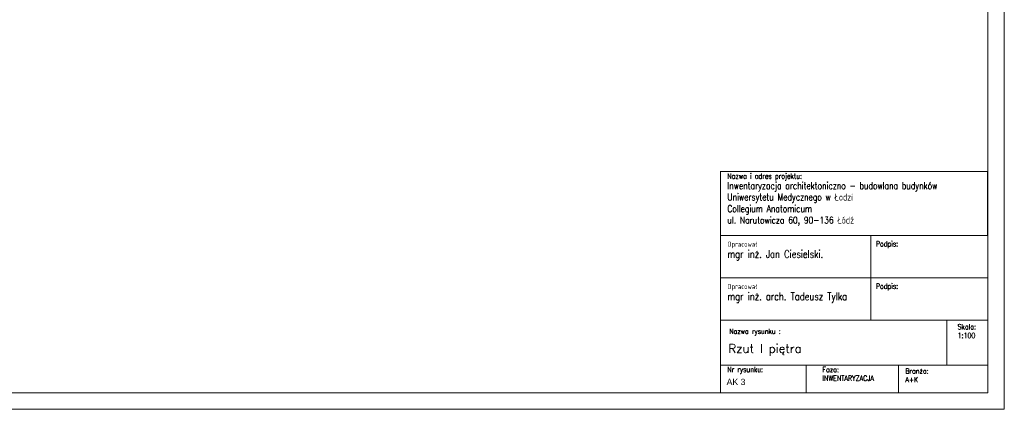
# Model space of a CAD drawing. Header units: millimetres. Extents: x -5254 to 173417, y -28809 to -6400.
# Tile 26 of 256: x 25401 to 28396, y -28809 to -27626. Entities that reach past the tile are written whole.
import ezdxf

# ---------------------------------------------------------------- set-up
doc = ezdxf.new("R2010")
doc.units = ezdxf.units.MM
doc.layers.add('m_tabela', color=7, linetype='Continuous', lineweight=15)
doc.layers.add('mr_wym_białe', color=7, linetype='Continuous', lineweight=9)
doc.styles.add('opis', font='simplex.shx', dxfattribs={"width": 0.8})
doc.styles.get("Standard").update_dxf_attribs({"font": 'arial.ttf'})

msp = doc.modelspace()

# ---------------------------------------------------------------- linework, layer by layer
at = {"layer": 'm_tabela'}
for p, q in [((27531.87, -28087.32), (28344.95, -28087.32)), ((27532.92, -28759.36), (27532.92, -28281.57)), ((27989.68, -28281.57), (27989.68, -28410.21)), ((27989.68, -28410.21), (27989.68, -28538.86)), ((28221, -28538.86), (28221, -28675.36)), ((28346, -28538.86), (28346, -28667.51)), ((27532.92, -28675.36), (28346, -28675.36)), ((27793.21, -28675.36), (27793.21, -28759.36)), ((28074.25, -28675.36), (28074.25, -28759.36)), ((28346, -28759.36), (27532.92, -28759.36))]:
    msp.add_line(p, q, dxfattribs=at)
at = {"layer": 'm_tabela', "color": 0}
for p, q in [((27532.92, -28087.32), (27532.92, -28281.57)), ((28344.95, -28281.57), (28344.95, -28087.32)), ((27989.68, -28410.21), (27989.68, -28281.57)), ((27989.68, -28281.57), (27989.68, -28410.21)), ((27532.92, -28410.21), (28346, -28410.21)), ((27532.92, -28410.21), (27989.68, -28410.21)), ((27989.68, -28410.21), (27532.92, -28410.21)), ((27532.92, -28410.21), (27989.68, -28410.21)), ((27989.68, -28538.86), (27989.68, -28410.21)), ((27989.68, -28410.21), (27989.68, -28538.86)), ((27532.92, -28538.86), (28346, -28538.86)), ((27532.92, -28538.86), (27989.68, -28538.86)), ((27989.68, -28538.86), (27532.92, -28538.86)), ((27532.92, -28538.86), (27989.68, -28538.86)), ((28344.95, -28675.36), (27532.92, -28675.36)), ((27793.21, -28675.36), (27793.21, -28759.36)), ((27793.21, -28675.36), (28074.25, -28675.36)), ((27793.21, -28759.36), (27793.21, -28675.36)), ((28074.25, -28675.36), (28074.25, -28759.36)), ((28074.25, -28675.36), (28344.95, -28675.36)), ((28074.25, -28759.36), (28074.25, -28675.36)), ((27793.21, -28759.36), (27532.92, -28759.36)), ((28074.25, -28759.36), (27793.21, -28759.36)), ((28344.95, -28759.36), (28074.25, -28759.36))]:
    msp.add_line(p, q, dxfattribs=at)
at = {"layer": 'm_tabela'}
for points in [[(28346, -28281.57), (27532.92, -28281.57)], [(28346, -28410.21), (27532.92, -28410.21)]]:
    msp.add_lwpolyline(points, dxfattribs=at)
at = {"layer": 'mr_wym_białe', "color": 7}
for p, q in [((28396, -28809.36), (28396, -22869.36)), ((28346, -28759.36), (28346, -22919.36)), ((20036, -28759.36), (28346, -28759.36)), ((19986, -28809.36), (28396, -28809.36))]:
    msp.add_line(p, q, dxfattribs=at)

# ---------------------------------------------------------------- texts
at = {"layer": 'm_tabela', "style": 'opis'}
msp.add_text('Rzut I piętra', height=26.25, dxfattribs=at).set_placement((27556.94, -28638.01))
at = {"layer": 'm_tabela'}
msp.add_text('AK 3', height=18.9, dxfattribs=at).set_placement((27551.36, -28735.65))
at = {"layer": 'm_tabela', "char_height": 26.25, "attachment_point": 1, "style": 'opis'}
for s, insert, width in [('{\\H0.6x;Nazwa i adres projektu:} \\P{\\H0.8x;Inwentaryzacja architektoniczno - budowlana budynków Uniwersytetu Medycznego w Łodzi\\PCollegium Anatomicum\\Pul. Narutowicza 60, 90-136 Łódź}', (27553.7, -28092.99), 714.215), ('{\\H0.6x;Opracował}\\P{\\H0.88x;mgr inż. Jan Ciesielski. }', (27553.7, -28299.83), 476.9117), ('{\\H0.6x;Podpis:}', (28005.39, -28298.78), 91.8024), ('{\\H0.6x;Opracował}\\P{\\H0.88x;mgr inż. arch. Tadeusz Tylka}', (27553.7, -28428.47), 476.9117), ('{\\H0.6x;Podpis:}', (28005.39, -28427.43), 91.8024), ('{\\H0.6x;Nazwa rysunku :}', (27559.4, -28564.59), 802.2672), ('{\\H0.6x;Skala:\\P1:100}', (28253.92, -28550.92), 91.8024), ('{\\H0.6x;Nr rysunku:}', (27553.7, -28680.62), 247.9993), ('{\\H0.6x;Faza:\\PINWENTARYZACJA} ', (27843.06, -28680.83), 242.188), ('{\\H0.6x;Branża:\\PA+K} ', (28095.04, -28685.27), 247.9993)]:
    msp.add_mtext(s, dxfattribs=dict(at, insert=insert, width=width))

doc.saveas('drawing.dxf')
